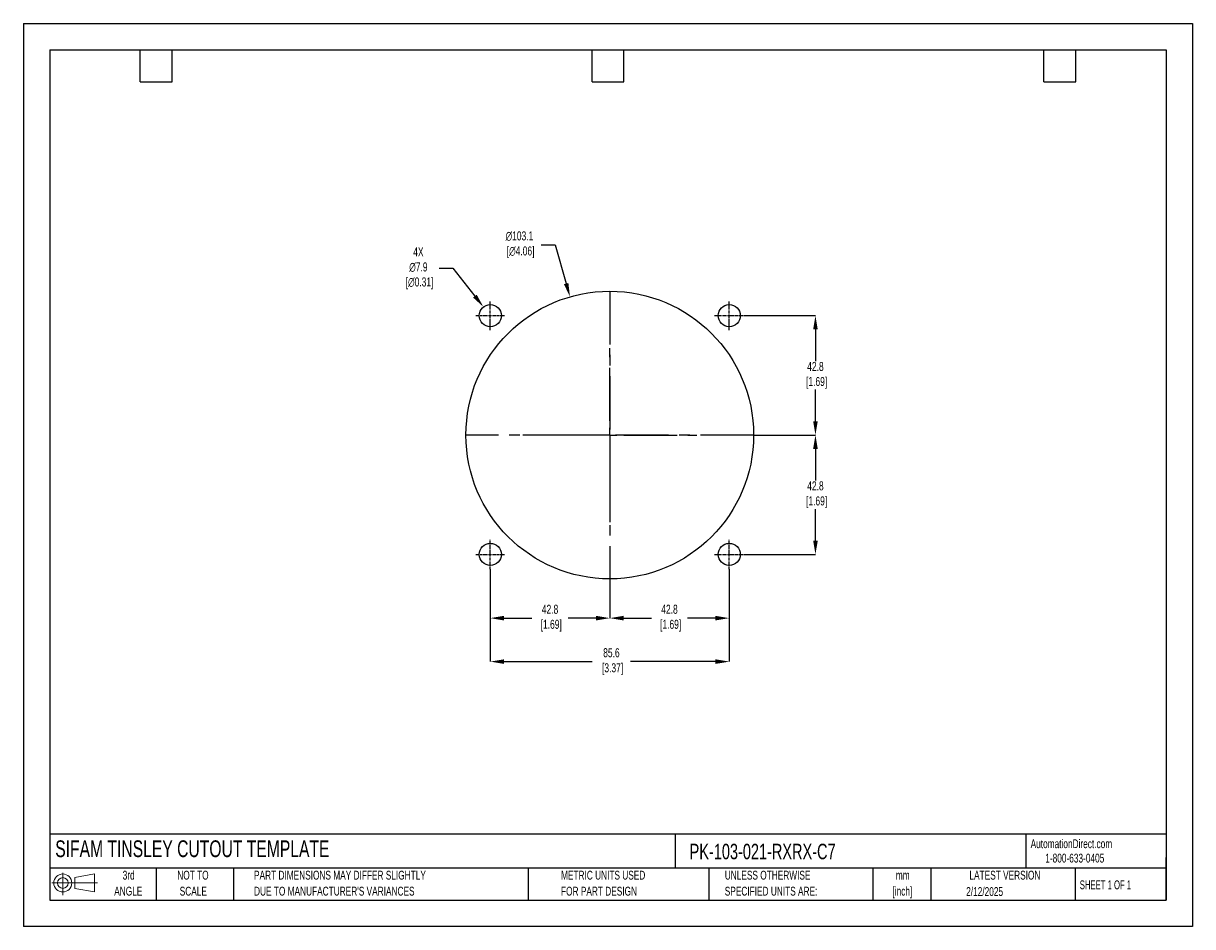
# Model space of a CAD drawing. Header units: millimetres. Extents: x 0 to 419, y 0 to 324.
import ezdxf

# ---------------------------------------------------------------- set-up
doc = ezdxf.new("R2010")
doc.units = ezdxf.units.MM
doc.header["$LTSCALE"] = 1.5
doc.header["$PDSIZE"] = -1
doc.linetypes.add('CENTERX2', pattern=[20.32, 12.7, -2.54, 2.54, -2.54])
for name, color, linetype in [('1', 7, 'Continuous'), ('CENTER', 40, 'CENTERX2'), ('SLD-DEFPOINTS', 7, 'Continuous')]:
    doc.layers.add(name, color=color, linetype=linetype)
doc.layers.add('DIMENSIONS', color=140, linetype='Continuous', lineweight=25)
doc.layers.add('TEXT', color=140, linetype='Continuous', lineweight=25)
doc.styles.add('SLDTEXTSTYLE0', font='TXT', dxfattribs={"width": 0.7})
doc.styles.add('SLDTEXTSTYLE1', font='TXT', dxfattribs={"width": 0.65})
doc.dimstyles.new('SLDDIMSTYLE0', dxfattribs={"dimtxt": 3.237012, "dimasz": 4.953, "dimexe": 0, "dimexo": 0.0625, "dimgap": 0.809253, "dimtad": 0, "dimtih": 1, "dimtoh": 1, "dimrnd": 1e-09, "dimzin": 12, "dimdsep": 46, "dimtxsty": 'SLDTEXTSTYLE0', "dimsah": 1, "dimcen": 0, "dimadec": 0, "dimazin": 3, "dimtfac": 1, "dimtofl": 0, "dimtmove": 0, "dimatfit": 3, "dimfxl": 0, "dimfrac": 2, "dimtolj": 1, "dimtzin": 12, "dimarcsym": 0})

# ---------------------------------------------------------------- blocks, each defined once
blk = doc.blocks.new('Block11')
at = {"color": 7, "linetype": 'Continuous', "lineweight": 18}
for p, q in [((0, 4.32), (16.31, 4.32)), ((3.88, 7.97), (3.88, 0)), ((8.22, 6.25), (15.26, 7.55)), ((8.22, 2.39), (8.22, 6.25)), ((15.26, 7.55), (15.26, 1.1)), ((8.22, 2.39), (15.26, 1.1))]:
    blk.add_line(p, q, dxfattribs=at)
for radius in [3.23, 1.93]:
    blk.add_circle((3.88, 4.32), radius, dxfattribs=at)
blk = doc.blocks.new('Block12')
at = {"layer": 'SLD-DEFPOINTS'}
blk.add_blockref('Block11', (0, 0), dxfattribs=at)
blk = doc.blocks.new('SW_NOTE_0_1')
at = {"layer": 'TEXT', "color": 0, "linetype": 'CENTERX2', "lineweight": 18, "char_height": 3.175, "attachment_point": 2, "style": 'SLDTEXTSTYLE0'}
for s, insert in [('mm', (4.27, 4.09)), ('[inch]', (4.14, -1.64))]:
    blk.add_mtext(s, dxfattribs=dict(at, insert=insert))
blk = doc.blocks.new('SW_NOTE_0_2')
at = {"layer": 'TEXT', "color": 0, "linetype": 'CENTERX2', "lineweight": 18, "char_height": 3.175, "attachment_point": 1, "style": 'SLDTEXTSTYLE0'}
for s, insert in [('UNLESS OTHERWISE', (0, 4.09)), ('SPECIFIED UNITS ARE:', (0, -1.64))]:
    blk.add_mtext(s, dxfattribs=dict(at, insert=insert))
blk = doc.blocks.new('SW_NOTE_0_3')
at = {"layer": 'TEXT', "color": 0, "linetype": 'CENTERX2', "lineweight": 18, "char_height": 3.175, "attachment_point": 1, "style": 'SLDTEXTSTYLE0'}
for s, insert in [('PART DIMENSIONS MAY DIFFER SLIGHTLY', (0, 4.09)), ("DUE TO MANUFACTURER'S VARIANCES", (0, -1.64))]:
    blk.add_mtext(s, dxfattribs=dict(at, insert=insert))
blk = doc.blocks.new('SW_NOTE_0_4')
at = {"layer": 'TEXT', "color": 0, "linetype": 'CENTERX2', "lineweight": 18, "char_height": 3.175, "attachment_point": 2, "style": 'SLDTEXTSTYLE0'}
for s, insert in [('NOT TO', (7.89, 4.09)), ('SCALE', (8.03, -1.64))]:
    blk.add_mtext(s, dxfattribs=dict(at, insert=insert))
blk = doc.blocks.new('SW_NOTE_0_5')
at = {"layer": 'TEXT', "color": 0, "linetype": 'CENTERX2', "lineweight": 18, "char_height": 3.175, "attachment_point": 2, "style": 'SLDTEXTSTYLE0'}
for s, insert in [('3rd', (3.47, 4.09)), ('ANGLE', (3.33, -1.64))]:
    blk.add_mtext(s, dxfattribs=dict(at, insert=insert))
blk = doc.blocks.new('SW_NOTE_0_6')
at = {"layer": 'TEXT', "color": 0, "linetype": 'CENTERX2', "lineweight": 18, "char_height": 3.175, "attachment_point": 1, "style": 'SLDTEXTSTYLE0'}
for s, insert in [('METRIC UNITS USED', (0, 4.09)), ('FOR PART DESIGN', (0, -1.64))]:
    blk.add_mtext(s, dxfattribs=dict(at, insert=insert))
blk = doc.blocks.new('SW_CENTERMARKSYMBOL_0')
at = {"layer": 'CENTER', "color": 0}
for p, q in [((0, 5.08), (0, 31.2)), ((-5.08, 0), (-31.2, 0)), ((0, 0), (-2.54, 0)), ((0, 0), (0, 2.54)), ((0, 0), (0, -2.54)), ((0, 0), (2.54, 0)), ((5.08, 0), (31.2, 0)), ((0, -5.08), (0, -31.2))]:
    blk.add_line(p, q, dxfattribs=at)
blk = doc.blocks.new('*D21')
at = {"layer": 'Defpoints', "color": 0}
for p in [(253, 128.21), (210.19, 124.69), (253, 110.61)]:
    blk.add_point(p, dxfattribs=at)
at = {"layer": 'DIMENSIONS', "color": 0, "lineweight": -2}
for p, q in [((253, 128.15), (253, 110.61)), ((210.19, 124.63), (210.19, 110.61)), ((215.14, 110.61), (225.12, 110.61)), ((248.05, 110.61), (238.07, 110.61))]:
    blk.add_line(p, q, dxfattribs=at)
at = {"layer": 'DIMENSIONS', "color": 0}
for points in [[(215.14, 111.44), (215.14, 109.78), (210.19, 110.61)], [(248.05, 111.44), (248.05, 109.78), (253, 110.61)]]:
    blk.add_solid(points, dxfattribs=at)
at = {"layer": 'DIMENSIONS', "color": 0, "insert": (231.59, 110.61), "char_height": 3.237, "attachment_point": 5, "style": 'SLDTEXTSTYLE0'}
blk.add_mtext('\\A1;42.8\\P [1.69]', dxfattribs=at)
blk = doc.blocks.new('*D22')
at = {"layer": 'Defpoints', "color": 0}
for p in [(167.37, 128.21), (253, 128.21), (253, 95.02)]:
    blk.add_point(p, dxfattribs=at)
at = {"layer": 'DIMENSIONS', "color": 0, "lineweight": -2}
for p, q in [((167.37, 128.15), (167.37, 95.02)), ((253, 128.15), (253, 95.02)), ((172.32, 95.02), (203.93, 95.02)), ((248.05, 95.02), (217.64, 95.02))]:
    blk.add_line(p, q, dxfattribs=at)
at = {"layer": 'DIMENSIONS', "color": 0}
for points in [[(172.32, 95.85), (172.32, 94.2), (167.37, 95.02)], [(248.05, 95.85), (248.05, 94.2), (253, 95.02)]]:
    blk.add_solid(points, dxfattribs=at)
at = {"layer": 'DIMENSIONS', "color": 0, "insert": (210.78, 95.02), "char_height": 3.237, "attachment_point": 5, "style": 'SLDTEXTSTYLE0'}
blk.add_mtext('\\A1;85.6\\P [3.37]', dxfattribs=at)
blk = doc.blocks.new('*D23')
at = {"layer": 'Defpoints', "color": 0}
for p in [(261.75, 176.25), (258.22, 133.44), (283.91, 133.44)]:
    blk.add_point(p, dxfattribs=at)
at = {"layer": 'DIMENSIONS', "color": 0, "lineweight": -2}
for p, q in [((261.81, 176.25), (283.91, 176.25)), ((283.91, 171.3), (283.91, 159.97)), ((283.91, 138.39), (283.91, 149.72)), ((258.28, 133.44), (283.91, 133.44))]:
    blk.add_line(p, q, dxfattribs=at)
at = {"layer": 'DIMENSIONS', "color": 0}
for points in [[(283.09, 171.3), (284.74, 171.3), (283.91, 176.25)], [(283.09, 138.39), (284.74, 138.39), (283.91, 133.44)]]:
    blk.add_solid(points, dxfattribs=at)
at = {"layer": 'DIMENSIONS', "color": 0, "insert": (283.91, 154.85), "char_height": 3.237, "attachment_point": 5, "style": 'SLDTEXTSTYLE0'}
blk.add_mtext('\\A1;42.8\\P [1.69]', dxfattribs=at)
blk = doc.blocks.new('*D24')
at = {"layer": 'Defpoints', "color": 0}
for p in [(258.22, 219.07), (261.75, 176.25), (283.91, 176.25)]:
    blk.add_point(p, dxfattribs=at)
at = {"layer": 'DIMENSIONS', "color": 0, "lineweight": -2}
for p, q in [((258.28, 219.07), (283.91, 219.07)), ((283.91, 214.12), (283.91, 202.79)), ((283.91, 181.21), (283.91, 192.54)), ((261.81, 176.25), (283.91, 176.25))]:
    blk.add_line(p, q, dxfattribs=at)
at = {"layer": 'DIMENSIONS', "color": 0}
for points in [[(283.09, 214.12), (284.74, 214.12), (283.91, 219.07)], [(283.09, 181.21), (284.74, 181.21), (283.91, 176.25)]]:
    blk.add_solid(points, dxfattribs=at)
at = {"layer": 'DIMENSIONS', "color": 0, "insert": (283.91, 197.66), "char_height": 3.237, "attachment_point": 5, "style": 'SLDTEXTSTYLE0'}
blk.add_mtext('\\A1;42.8\\P [1.69]', dxfattribs=at)
blk = doc.blocks.new('*D25')
at = {"layer": 'Defpoints', "color": 0}
for p in [(167.37, 128.21), (210.19, 124.69), (167.37, 110.61)]:
    blk.add_point(p, dxfattribs=at)
at = {"layer": 'DIMENSIONS', "color": 0, "lineweight": -2}
for p, q in [((167.37, 128.15), (167.37, 110.61)), ((210.19, 124.63), (210.19, 110.61)), ((172.32, 110.61), (182.3, 110.61)), ((205.23, 110.61), (195.25, 110.61))]:
    blk.add_line(p, q, dxfattribs=at)
at = {"layer": 'DIMENSIONS', "color": 0}
for points in [[(172.32, 111.44), (172.32, 109.78), (167.37, 110.61)], [(205.23, 111.44), (205.23, 109.78), (210.19, 110.61)]]:
    blk.add_solid(points, dxfattribs=at)
at = {"layer": 'DIMENSIONS', "color": 0, "insert": (188.78, 110.61), "char_height": 3.237, "attachment_point": 5, "style": 'SLDTEXTSTYLE0'}
blk.add_mtext('\\A1;42.8\\P [1.69]', dxfattribs=at)
blk = doc.blocks.new('*D28')
at = {"layer": 'Defpoints', "color": 0}
for p in [(195.93, 225.81), (224.44, 126.7)]:
    blk.add_point(p, dxfattribs=at)
at = {"layer": 'DIMENSIONS', "color": 0, "lineweight": -2}
for p, q in [((185.61, 244.48), (190.56, 244.48)), ((190.56, 244.48), (194.56, 230.57))]:
    blk.add_line(p, q, dxfattribs=at)
at = {"layer": 'DIMENSIONS', "color": 0}
blk.add_solid([(195.35, 230.79), (193.77, 230.34), (195.93, 225.81)], dxfattribs=at)
at = {"layer": 'DIMENSIONS', "color": 0, "insert": (177.81, 244.48), "char_height": 3.237, "attachment_point": 5, "style": 'SLDTEXTSTYLE0'}
blk.add_mtext('\\A1;∅103.1\\P [∅4.06]', dxfattribs=at)
blk = doc.blocks.new('*D29')
at = {"layer": 'Defpoints', "color": 0}
for p in [(164.91, 222.18), (169.83, 215.96)]:
    blk.add_point(p, dxfattribs=at)
at = {"layer": 'DIMENSIONS', "color": 0, "lineweight": -2}
for p, q in [((149.01, 236.05), (153.96, 236.05)), ((153.96, 236.05), (161.84, 226.07))]:
    blk.add_line(p, q, dxfattribs=at)
at = {"layer": 'DIMENSIONS', "color": 0}
blk.add_solid([(162.49, 226.58), (161.19, 225.56), (164.91, 222.18)], dxfattribs=at)
at = {"layer": 'DIMENSIONS', "color": 0, "insert": (141.59, 236.05), "char_height": 3.237, "attachment_point": 5, "style": 'SLDTEXTSTYLE0'}
blk.add_mtext('\\A1;4X\\P∅7.9\\P [∅0.31]', dxfattribs=at)

msp = doc.modelspace()

# ---------------------------------------------------------------- linework, layer by layer
at = {"color": 7, "linetype": 'Continuous'}
for p, q in [((0, 323.85), (0, 0)), ((0, 323.85), (419.1, 323.85)), ((419.1, 323.85), (419.1, 0)), ((419.1, 0), (0, 0))]:
    msp.add_line(p, q, dxfattribs=at)
at = {"layer": '1', "color": 1, "linetype": 'Continuous'}
for centre, radius in [((210.19, 176.25), 51.56), ((167.37, 219.07), 3.97), ((253, 219.07), 3.97), ((167.37, 133.44), 3.97), ((253, 133.44), 3.97)]:
    msp.add_circle(centre, radius, dxfattribs=at)
at = {"layer": 'CENTER'}
for p, q in [((210.19, 227.82), (210.19, 124.69)), ((261.75, 176.25), (158.62, 176.25))]:
    msp.add_line(p, q, dxfattribs=at)
at = {"layer": 'CENTER', "ltscale": 0.05}
for p, q in [((167.37, 213.85), (167.37, 224.29)), ((253, 213.85), (253, 224.29)), ((162.15, 219.07), (172.59, 219.07)), ((247.78, 219.07), (258.22, 219.07)), ((167.37, 128.22), (167.37, 138.66)), ((253, 128.22), (253, 138.66)), ((162.15, 133.44), (172.59, 133.44)), ((247.78, 133.44), (258.22, 133.44))]:
    msp.add_line(p, q, dxfattribs=at)
at = {"layer": 'TEXT'}
for p, q in [((9.52, 314.32), (409.57, 314.32)), ((9.52, 314.32), (9.52, 9.52)), ((41.91, 302.89), (41.91, 314.32)), ((53.34, 302.89), (53.34, 314.32)), ((203.83, 302.89), (203.83, 314.32)), ((215.26, 302.89), (215.26, 314.32)), ((365.76, 302.89), (365.76, 314.32)), ((377.19, 302.89), (377.19, 314.32)), ((409.57, 314.32), (409.57, 9.52)), ((41.91, 302.89), (53.34, 302.89)), ((203.83, 302.89), (215.26, 302.89)), ((365.76, 302.89), (377.19, 302.89)), ((409.57, 33.19), (9.52, 33.19)), ((233.64, 33.19), (233.64, 20.95)), ((359.36, 33.19), (359.36, 20.95)), ((409.57, 9.52), (409.57, 24.77)), ((409.57, 20.95), (9.52, 20.95)), ((47.62, 20.95), (47.62, 9.52)), ((75.32, 20.95), (75.32, 9.52)), ((180.97, 20.95), (180.97, 9.52)), ((245.67, 20.95), (245.67, 9.52)), ((304.54, 20.95), (304.54, 9.52)), ((325.22, 20.95), (325.22, 9.52)), ((377.02, 20.95), (377.02, 9.52)), ((9.52, 9.52), (409.57, 9.52))]:
    msp.add_line(p, q, dxfattribs=at)

# ---------------------------------------------------------------- block references
at = {"layer": 'CENTER'}
msp.add_blockref('SW_CENTERMARKSYMBOL_0', (210.19, 176.25), dxfattribs=at)
at = {"layer": 'SLD-DEFPOINTS'}
msp.add_blockref('Block12', (10.26, 11.33), dxfattribs=at)
at = {"layer": 'TEXT', "linetype": 'CENTERX2', "lineweight": 18}
for name, p in [('SW_NOTE_0_5', (34.27, 15.95)), ('SW_NOTE_0_4', (52.89, 15.95)), ('SW_NOTE_0_3', (82.68, 15.95)), ('SW_NOTE_0_6', (192.72, 15.95)), ('SW_NOTE_0_2', (251.41, 15.95)), ('SW_NOTE_0_1', (310.93, 15.95))]:
    msp.add_blockref(name, p, dxfattribs=at)

# ---------------------------------------------------------------- texts
at = {"layer": 'TEXT', "linetype": 'CENTERX2', "lineweight": 25, "attachment_point": 1, "style": 'SLDTEXTSTYLE0'}
for s, insert, char_height in [('SIFAM TINSLEY CUTOUT TEMPLATE', (11.42, 30.93), 6), ('PK-103-021-RXRX-C7', (238.81, 29.71), 5.5562)]:
    msp.add_mtext(s, dxfattribs=dict(at, insert=insert, char_height=char_height))
at = {"layer": 'TEXT', "linetype": 'CENTERX2', "lineweight": 18, "char_height": 3.175}
for s, insert, attachment_point, style in [('AutomationDirect.com', (361.04, 31.31), 1, 'SLDTEXTSTYLE0'), ('1-800-633-0405', (366.29, 26.16), 1, 'SLDTEXTSTYLE0'), ('LATEST VERSION', (351.83, 20.05), 2, 'SLDTEXTSTYLE0'), ('2/12/2025', (344.55, 14.16), 2, 'SLDTEXTSTYLE0'), ('SHEET 1 OF 1', (378.66, 16.58), 1, 'SLDTEXTSTYLE1')]:
    msp.add_mtext(s, dxfattribs=dict(at, insert=insert, attachment_point=attachment_point, style=style))

# ---------------------------------------------------------------- dimensions: what is measured, and where the dimension line sits
at = {"layer": 'DIMENSIONS'}
for p1, p2, text, picture, middle in [((224.44, 126.7), (195.93, 225.81), '<>\\P[]', '*D28', (177.81, 244.48)), ((169.83, 215.96), (164.91, 222.18), '4X\\P<>\\P[]', '*D29', (141.59, 236.05))]:
    dim = msp.add_diameter_dim_2p(p1=p1, p2=p2, text=text, dimstyle='SLDDIMSTYLE0', override={"dimdec": 1}, dxfattribs=at)
    dim.commit()
    dim.dimension.update_dxf_attribs({"geometry": picture, "text_midpoint": middle, "dimtype": 163})
for base, p1, p2, picture, middle in [((283.91, 176.25), (258.22, 219.07), (261.75, 176.25), '*D24', (283.91, 197.66)), ((283.91, 133.44), (261.75, 176.25), (258.22, 133.44), '*D23', (283.91, 154.85))]:
    dim = msp.add_linear_dim(base=base, p1=p1, p2=p2, angle=90, text='<>\\P[]', dimstyle='SLDDIMSTYLE0', override={"dimdec": 1}, dxfattribs=at)
    dim.commit()
    dim.dimension.update_dxf_attribs({"geometry": picture, "text_midpoint": middle})
dim = msp.add_linear_dim(base=(253, 95.02), p1=(167.37, 128.21), p2=(253, 128.21), text='<>\\P[]', dimstyle='SLDDIMSTYLE0', override={"dimdec": 1}, dxfattribs=at)
dim.commit()
dim.dimension.update_dxf_attribs({"geometry": '*D22', "text_midpoint": (210.78, 95.02), "dimtype": 160})
for base, p2, picture, middle in [((167.37, 110.61), (167.37, 128.21), '*D25', (188.78, 110.61)), ((253, 110.61), (253, 128.21), '*D21', (231.59, 110.61))]:
    dim = msp.add_linear_dim(base=base, p1=(210.19, 124.69), p2=p2, text='<>\\P[]', dimstyle='SLDDIMSTYLE0', override={"dimdec": 1}, dxfattribs=at)
    dim.commit()
    dim.dimension.update_dxf_attribs({"geometry": picture, "text_midpoint": middle})

doc.saveas('drawing.dxf')
